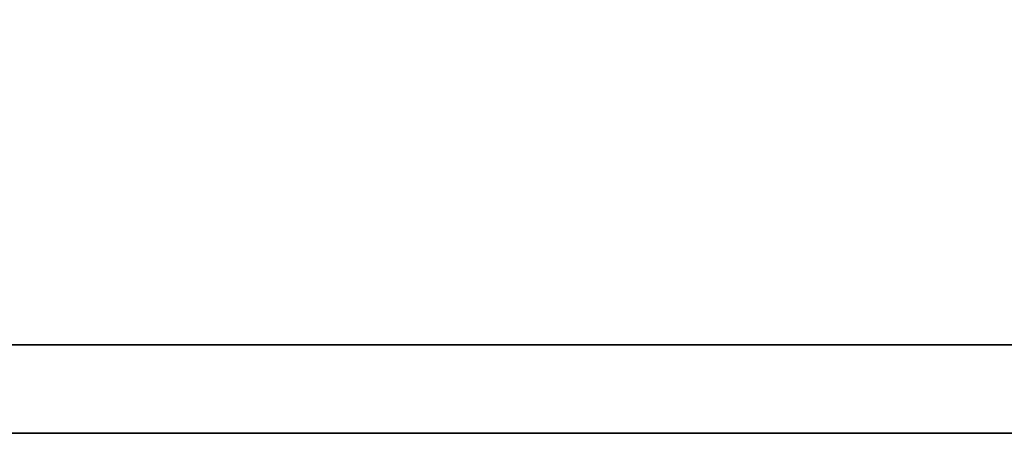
# Model space of a CAD drawing. Header units: millimetres. Extents: x -198 to -55, y 39 to 129.
# Tile 44 of 58: x -107.751 to -107.082, y 92.2 to 92.481. Entities that reach past the tile are written whole.
import ezdxf

# ---------------------------------------------------------------- set-up
doc = ezdxf.new("R2010")
doc.units = ezdxf.units.MM
doc.header["$LTSCALE"] = 0.1
doc.layers.add('DIM', color=4, linetype='CONTINUOUS')
doc.layers.add('layer 1', color=7, linetype='CONTINUOUS')

# ---------------------------------------------------------------- blocks, each defined once
blk = doc.blocks.new('TBI MOTION logo(完整正式版)')
at = {"layer": 'layer 1', "color": 22, "lineweight": 35}
blk.add_open_spline([(75.90875, -9.47875), (75.90875, -9.47875), (75.90875, -12.28625), (75.90875, -12.28625), (75.90875, -12.28625), (75.90875, -12.28625), (75.90875, -12.47875), (75.90875, -12.47875), (75.90875, -12.47875), (75.90875, -12.47875), (75.71625, -12.47875), (75.71625, -12.47875), (75.71625, -12.47875), (75.71625, -12.47875), (-88.32875, -12.47875), (-88.32875, -12.47875), (-88.32875, -12.47875), (-88.32875, -12.47875), (-88.32875, -13.29375), (-88.32875, -13.29375), (-88.32875, -13.29375), (-88.32875, -13.29375), (82.89125, -13.29375), (82.89125, -13.29375), (82.89125, -13.29375), (82.89125, -13.29375), (75.90875, -9.47875), (75.90875, -9.47875)], degree=3, knots=[0, 0, 0, 0, 0.1428571, 0.1428571, 0.1428571, 0.1428572, 0.2857143, 0.2857143, 0.2857143, 0.2857143, 0.4285714, 0.4285714, 0.4285714, 0.4285714, 0.5714286, 0.5714286, 0.5714286, 0.5714286, 0.7142857, 0.7142857, 0.7142857, 0.7142857, 0.8571429, 0.8571429, 0.8571429, 0.8571429, 1, 1, 1, 1], dxfattribs=at)

msp = doc.modelspace()

# ---------------------------------------------------------------- block references
at = {"layer": 'DIM', "color": 7, "xscale": 0.07355782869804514, "yscale": 0.07355782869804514, "zscale": 0.07355782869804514}
msp.add_blockref('TBI MOTION logo(完整正式版)', (-111.31536, 93.17813), dxfattribs=at)

doc.saveas('drawing.dxf')
